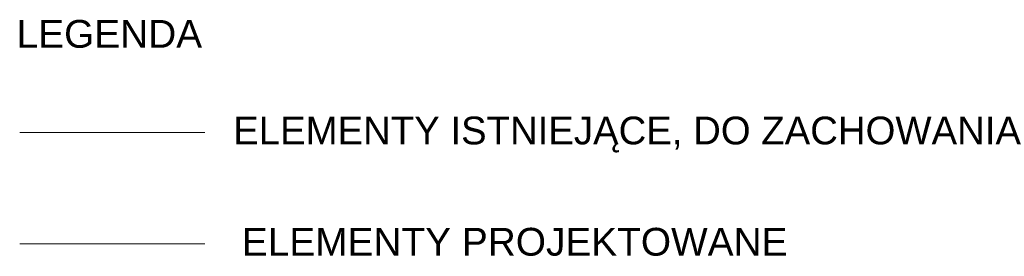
# Model space of a CAD drawing. Header units: millimetres. Extents: x -573548 to 674770, y -184010 to -47794.
# Tile 181 of 181: x 669456 to 674770, y -49072 to -47794. Entities that reach past the tile are written whole.
import ezdxf

# ---------------------------------------------------------------- set-up
doc = ezdxf.new("R2010")
doc.units = ezdxf.units.MM
for name, color, linetype, lineweight in [('A.02 RZUT PIWNICY_is$0$A-WYSOKOSCI_Nr_pióra__7', 8, 'Continuous', 9), ('A.02 RZUT PIWNICY_is$0$A_okno_Nr_pióra__41', 8, 'Continuous', 9), ('A.02 RZUT PIWNICY_is$0$Nowe_A_okno_Nr_pióra__59', 8, 'Continuous', 9)]:
    doc.layers.add(name, color=color, linetype=linetype, lineweight=lineweight)
doc.styles.add('A.02 RZUT PIWNICY_is$0$STYL_AUTOMATYCZNY_1', font='arial.ttf')

# ---------------------------------------------------------------- blocks, each defined once
blk = doc.blocks.new('A.02 RZUT PIWNICY_is')
at = {"layer": 'A.02 RZUT PIWNICY_is$0$A_okno_Nr_pióra__41', "color": 250, "linetype": 'Continuous', "lineweight": 13, "true_color": 0x3f3f3f}
blk.add_line((670025.9, -48403.5), (671025.9, -48403.5), dxfattribs=at)
at = {"layer": 'A.02 RZUT PIWNICY_is$0$Nowe_A_okno_Nr_pióra__59', "color": 250, "linetype": 'Continuous', "lineweight": 13, "true_color": 0x3f3f3f}
blk.add_line((670025.9, -49003.5), (671025.9, -49003.5), dxfattribs=at)
at = {"layer": 'A.02 RZUT PIWNICY_is$0$A-WYSOKOSCI_Nr_pióra__7', "color": 250, "linetype": 'Continuous', "lineweight": 13, "true_color": 0x3f3f3f, "char_height": 150, "attachment_point": 5, "style": 'A.02 RZUT PIWNICY_is$0$STYL_AUTOMATYCZNY_1'}
for s, insert in [('\\A1;{\\pqc;\\fArial|b0|i0|c238|p0;\\W1.000000;LEGENDA}', (670509.9, -47871.3)), ('\\A1;{\\pqc;\\fArial|b0|i0|c238|p0;\\W1.000000;ELEMENTY ISTNIEJĄCE, DO ZACHOWANIA}', (673331.9, -48414.3)), ('\\A1;{\\pqc;\\fArial|b0|i0|c238|p0;\\W1.000000;ELEMENTY PROJEKTOWANE}', (672697.7, -48994))]:
    blk.add_mtext(s, dxfattribs=dict(at, insert=insert))

msp = doc.modelspace()

# ---------------------------------------------------------------- block references
at = {"ltscale": 10}
msp.add_blockref('A.02 RZUT PIWNICY_is', (-570.227, 0), dxfattribs=at)

doc.saveas('drawing.dxf')
